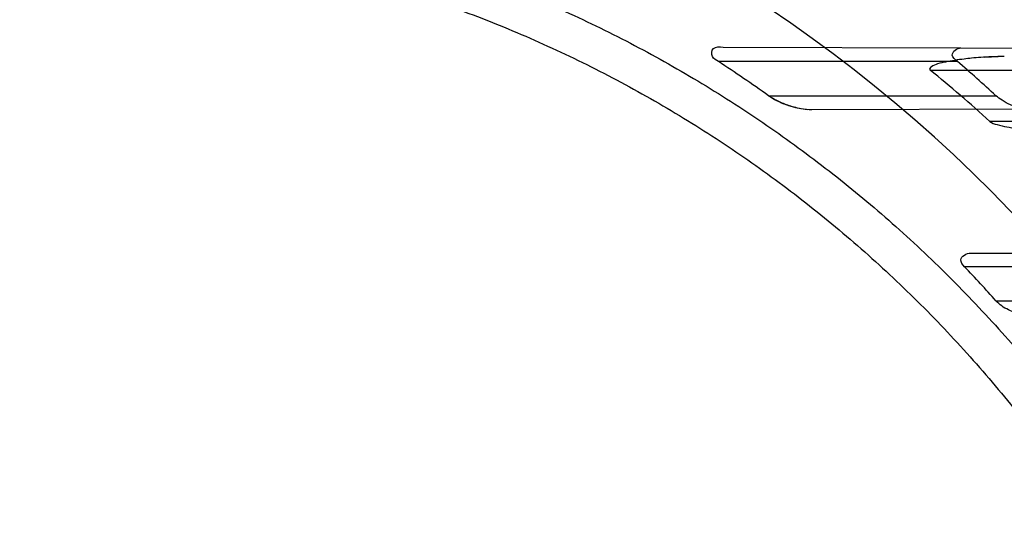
# Model space of a CAD drawing. Header units: millimetres. Extents: x 0 to 297, y 0 to 210.
# Tile 102 of 256: x 146.8416 to 147.0144, y 93.1578 to 93.246. Entities that reach past the tile are written whole.
import ezdxf

# ---------------------------------------------------------------- set-up
doc = ezdxf.new("R2010")
doc.units = ezdxf.units.MM
doc.header["$LTSCALE"] = 16.335
doc.layers.get('0').update_dxf_attribs({"linetype": 'CONTINUOUS'})
for name, color, linetype in [('01_GLOBAL', 7, 'CONTINUOUS'), ('INTFCLR_1', 7, 'CONTINUOUS'), ('INTFCLR_144815', 7, 'CONTINUOUS')]:
    doc.layers.add(name, color=color, linetype=linetype)

msp = doc.modelspace()

# ---------------------------------------------------------------- linework, layer by layer
at = {"color": 7, "linetype": 'Continuous'}
msp.add_circle((147.7028034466, 92.1254639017), 2.28, dxfattribs=at)
at = {"color": 9, "linetype": 'Continuous'}
msp.add_arc((147.7028034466, 92.1254639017), 2.2507792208, 92.9674534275, 177.0325465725, dxfattribs=at)
at = {"layer": '01_GLOBAL', "color": 7, "linetype": 'Continuous'}
msp.add_circle((147.7028034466, 92.1254639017), 2.31, dxfattribs=at)
at = {"layer": 'INTFCLR_1', "color": 9, "linetype": 'Continuous'}
for p, q in [((146.9650869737, 93.2411693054), (147.0068313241, 93.2410235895)), ((147.0062236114, 93.2386316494), (146.9642364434, 93.2386316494)), ((147.0014174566, 93.2371316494), (147.0616429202, 93.2371316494)), ((146.9730278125, 93.2326316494), (147.0129698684, 93.2326316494)), ((147.0186428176, 93.2302809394), (146.9806500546, 93.2301483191)), ((147.0692219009, 93.22813164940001), (147.011885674, 93.22813164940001)), ((147.0085700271, 93.2050175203), (147.0417603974, 93.20490166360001)), ((147.0408870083, 93.2026316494), (147.007476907, 93.2026316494)), ((147.0129768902, 93.1966316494), (147.045522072, 93.1966316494))]:
    msp.add_line(p, q, dxfattribs=at)
at = {"layer": 'INTFCLR_1', "color": 6, "linetype": 'Continuous'}
msp.add_line((147.0068313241, 93.2410235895), (147.070057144, 93.24080288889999), dxfattribs=at)
at = {"layer": 'INTFCLR_1', "color": 7, "linetype": 'Continuous'}
for p, q in [((147.0109990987, 93.2393960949), (147.0133633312, 93.23948929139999)), ((146.9777816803, 93.2305604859), (146.9798257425, 93.230189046))]:
    msp.add_line(p, q, dxfattribs=at)
at = {"layer": 'INTFCLR_1', "color": 6, "linetype": 'Continuous'}
for centre, radius, start, end in [((146.8326356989, 93.03763164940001), 0.3620710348, 270, 90.00000002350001), ((146.8326356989, 93.03763164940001), 0.3440948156, 270, 90.00000002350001), ((146.8332202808, 93.0372223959), 0.2402726, 54.4177903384, 56.95610922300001), ((146.8331055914, 93.0371892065), 0.2656104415, 47.3768588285, 49.3245008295), ((146.8406953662, 93.0396023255), 0.2546555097, 47.7596051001, 50.8660631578), ((146.8330163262, 93.03718912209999), 0.2404323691, 41.5404913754, 43.4802280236)]:
    msp.add_arc(centre, radius, start, end, dxfattribs=at)
at = {"layer": 'INTFCLR_1', "color": 9, "linetype": 'Continuous'}
msp.add_arc((146.8326356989, 93.03763164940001), 0.2529307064, 22.4933176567, 89.9999999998, dxfattribs=at)
at = {"layer": 'INTFCLR_1', "color": 6, "linetype": 'Continuous'}
for points, knots in [([(146.8326356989, 93.267698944), (146.8348936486, 93.26779514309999), (146.8394126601, 93.267920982), (146.8461935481, 93.2679098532), (146.8529711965, 93.2676988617), (146.859739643, 93.2672881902), (146.866493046, 93.2666781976), (146.8732255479, 93.265869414), (146.8799313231, 93.26486253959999), (146.8866045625, 93.2636584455), (146.8932394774, 93.2622581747), (146.8998303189, 93.2606629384), (146.9063713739, 93.2588741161), (146.912856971, 93.256893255), (146.9192814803, 93.2547220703), (146.9256393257, 93.2523624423), (146.9319249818, 93.24981641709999), (146.9381330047, 93.2470861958), (146.9442580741, 93.24417411), (146.9502947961, 93.2410827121), (146.9562380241, 93.2378146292), (146.9620824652, 93.2343727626), (146.9678231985, 93.2307599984), (146.973455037, 93.2269795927), (146.9789732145, 93.22303474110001), (146.9843727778, 93.21892898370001), (146.989649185, 93.2146657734), (146.9947977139, 93.21024892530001), (146.9998140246, 93.2056821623), (147.0046936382, 93.20096956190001), (147.0094324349, 93.19611510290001), (147.0140261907, 93.19112311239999), (147.018471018, 93.18599781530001), (147.0227629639, 93.18074377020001), (147.026898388, 93.175365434), (147.0308736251, 93.16986757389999), (147.0346852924, 93.16425486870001), (147.0383300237, 93.1585322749), (147.0418047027, 93.1527046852), (147.0451062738, 93.14677722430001), (147.0482319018, 93.1407549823), (147.0511788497, 93.1346432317), (147.0539445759, 93.12844724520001), (147.0565266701, 93.12217241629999), (147.0589228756, 93.1158242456), (147.0603950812, 93.1115467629), (147.0610994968, 93.10939776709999)], [0, 0, 0, 0, 0.0227205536, 0.0454410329, 0.06816134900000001, 0.09088163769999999, 0.1136018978, 0.1363221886, 0.1590426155, 0.1817632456, 0.2044840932, 0.2272051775, 0.2499266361, 0.2726484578, 0.2953706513, 0.3180932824, 0.3408163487, 0.363539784, 0.3862638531, 0.4089891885, 0.4317141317, 0.4544408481, 0.4771673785, 0.4998953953, 0.5226228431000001, 0.5453516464, 0.5680799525, 0.5908095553, 0.6135387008, 0.6362690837, 0.6589990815, 0.6817302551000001, 0.7044610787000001, 0.7271930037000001, 0.7499246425, 0.7726572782, 0.7953897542, 0.8181230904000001, 0.8408563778, 0.8635903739, 0.8863244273, 0.90905904, 0.9317938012, 0.9545290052, 0.9772643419, 1, 1, 1, 1]), ([(146.8326356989, 93.2611850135), (146.8370934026, 93.2613679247), (146.8460221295, 93.2614662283), (146.8593965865, 93.260813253), (146.8727322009, 93.2593570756), (146.8860227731, 93.25709220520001), (146.8991901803, 93.2540186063), (146.9119493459, 93.2502127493), (146.9244276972, 93.24567473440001), (146.9366204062, 93.24040866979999), (146.9486732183, 93.2343158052), (146.9603342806, 93.2275074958), (146.9715563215, 93.22001275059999), (146.9823021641, 93.2118590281), (146.9925323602, 93.2030766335), (147.0022137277, 93.1936954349), (147.0113088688, 93.18375337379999), (147.0197869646, 93.17328453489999), (147.0276126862, 93.16233547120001), (147.0347635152, 93.1509416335), (147.0412169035, 93.13913965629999), (147.0469483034, 93.1269747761), (147.0519351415, 93.11449862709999), (147.0561630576, 93.1017520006), (147.0596198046, 93.0887741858), (147.062293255, 93.0756097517), (147.0641729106, 93.0623087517), (147.065251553, 93.04892494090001), (147.0655262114, 93.03551435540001), (147.0649983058, 93.02212437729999), (147.0636720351, 93.0087991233), (147.0615523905, 92.9955783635), (147.0586468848, 92.98250788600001), (147.0549655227, 92.9696336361), (147.0505224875, 92.9570052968), (147.0453357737, 92.94467244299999), (147.0394268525, 92.9326809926), (147.0328159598, 92.9210679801), (147.025529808, 92.9098785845), (147.017595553, 92.8991515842), (147.0090432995, 92.8889235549), (146.9998957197, 92.87922094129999), (146.990192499, 92.87008647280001), (146.9799629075, 92.86154562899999), (146.9692487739, 92.85363234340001), (146.9580859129, 92.8463733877), (146.946519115, 92.8397956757), (146.9346012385, 92.8339262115), (146.9226185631, 92.82888482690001), (146.9109496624, 92.82474710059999), (146.9001136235, 92.8215446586), (146.890303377, 92.81915042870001), (146.8815652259, 92.81740428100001), (146.8732657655, 92.81606653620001), (146.8646870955, 92.81500471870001), (146.8551490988, 92.8142133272), (146.8443424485, 92.81380665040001), (146.8367080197, 92.8139111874), (146.8326356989, 92.81407828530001)], [0, 0, 0, 0, 0.0185657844, 0.0371317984, 0.05569073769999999, 0.0743563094, 0.09320240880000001, 0.1119235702, 0.129729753, 0.1484268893, 0.1671582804, 0.1858963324, 0.2045840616, 0.2232805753, 0.241995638, 0.2606572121, 0.2793460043, 0.298034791, 0.3166822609, 0.3353170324, 0.3539796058, 0.3726237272, 0.3912431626, 0.4098577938, 0.4284754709, 0.4470981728, 0.4657246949, 0.4843423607, 0.5029403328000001, 0.5215094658, 0.5400731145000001, 0.5586325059, 0.5771954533, 0.5957587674, 0.6143211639, 0.6328711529, 0.651401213, 0.6699184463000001, 0.6884460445, 0.7069331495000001, 0.7254085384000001, 0.7438945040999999, 0.7623917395, 0.7808314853, 0.7993176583, 0.8177869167, 0.8362093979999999, 0.8546575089, 0.8730374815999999, 0.8902753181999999, 0.9061521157, 0.9200376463, 0.9322836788, 0.9432240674, 0.9550134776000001, 0.9682465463, 0.9830392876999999, 1, 1, 1, 1]), ([(146.9642364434, 93.2386316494), (146.9638576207, 93.2388780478), (146.9629063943, 93.2392946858), (146.963137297, 93.24139537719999), (146.9645061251, 93.24117133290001), (146.9650869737, 93.2411693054)], [0, 0, 0, 0, 0.2999129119, 0.6145102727, 1, 1, 1, 1]), ([(147.0062236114, 93.2386316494), (147.0058535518, 93.2389496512), (147.0046113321, 93.239859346), (147.006172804, 93.2410258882), (147.0068313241, 93.2410235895)], [0, 0, 0, 0, 0.425595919, 1, 1, 1, 1]), ([(147.0186428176, 93.2302809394), (147.0181738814, 93.2302793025), (147.0170951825, 93.2304471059), (147.0155448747, 93.23098310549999), (147.0141113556, 93.2317330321), (147.0132989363, 93.2323287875), (147.0129698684, 93.2326316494)], [0, 0, 0, 0, 0.2252889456, 0.518936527, 0.7851426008, 1, 1, 1, 1]), ([(147.007476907, 93.2026316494), (147.0071563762, 93.2029696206), (147.0061594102, 93.2041338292), (147.0078601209, 93.2050199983), (147.0085700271, 93.2050175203)], [0, 0, 0, 0, 0.3961831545, 1, 1, 1, 1]), ([(147.0181954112, 93.1942793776), (147.0176423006, 93.1942774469), (147.0165894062, 93.19446998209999), (147.0147786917, 93.19517362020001), (147.0135704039, 93.19596169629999), (147.0129768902, 93.1966316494)], [0, 0, 0, 0, 0.2841362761, 0.5402155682, 1, 1, 1, 1])]:
    msp.add_open_spline(points, degree=3, knots=knots, dxfattribs=at)
at = {"layer": 'INTFCLR_1', "color": 7, "linetype": 'Continuous'}
for points, knots in [([(147.0144402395, 93.2394970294), (147.0136875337, 93.23949843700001), (147.0123032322, 93.239473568), (147.0103911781, 93.239364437), (147.0087888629, 93.2392273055), (147.0072677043, 93.2390542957), (147.0057662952, 93.23885700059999), (147.0041222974, 93.2385304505), (147.0028991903, 93.23835906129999), (147.000984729, 93.2374990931), (147.0014174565, 93.23713164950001)], [0, 0, 0, 0, 0.167172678, 0.307426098, 0.4251319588, 0.5247094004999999, 0.6460534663, 0.7674440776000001, 0.8739195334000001, 1, 1, 1, 1]), ([(146.9806500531, 93.230148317), (146.980008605, 93.2301421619), (146.9785663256, 93.2303301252), (146.9764964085, 93.2308942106), (146.9745862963, 93.23168050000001), (146.9734838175, 93.23230298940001), (146.973027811, 93.2326316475)], [0, 0, 0, 0, 0.2373221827, 0.5340308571, 0.7920439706, 1, 1, 1, 1]), ([(146.9730278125, 93.2326316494), (146.9734726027, 93.23232360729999), (146.9744828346, 93.2317311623), (146.9760875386, 93.2310591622), (146.977229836, 93.2307013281), (146.9777816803, 93.2305604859)], [0, 0, 0, 0, 0.311640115, 0.6719496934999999, 1, 1, 1, 1]), ([(147.011885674, 93.22813164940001), (147.0122505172, 93.2278235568), (147.0133073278, 93.2275239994), (147.0148783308, 93.2271517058), (147.0164952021, 93.22687261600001), (147.0181012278, 93.22662760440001), (147.0197976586, 93.2264058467), (147.0218140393, 93.22617952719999), (147.0237257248, 93.2260108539), (147.0254729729, 93.22589736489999), (147.0269739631, 93.22582898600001), (147.0280211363, 93.2258169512), (147.0285676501, 93.22581558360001)], [0, 0, 0, 0, 0.0846213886, 0.1862917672, 0.2898070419, 0.3742034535, 0.4744309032, 0.5928833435, 0.7337731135, 0.8144531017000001, 0.903153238, 1, 1, 1, 1])]:
    msp.add_open_spline(points, degree=3, knots=knots, dxfattribs=at)
at = {"layer": 'INTFCLR_144815', "color": 6, "linetype": 'Continuous'}
for radius in [0.3828680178, 0.364857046]:
    msp.add_circle((146.8326356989, 93.03763164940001), radius, dxfattribs=at)
for radius, start, end in [(0.5278075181, 313.9937911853, 154.5150993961), (0.5060455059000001, 71.6563998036, 156.0440844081), (0.4979109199, 70.9981667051, 162.0018332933), (0.49294334, 282.2440355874, 71.2863570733), (0.3966228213, 45.0000000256, 314.9999999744), (0.3959130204, 44.99999995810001, 315.0000000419), (0.3953393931, 44.99999997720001, 315.0000000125), (0.3574013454, 25.6072723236, 64.3927276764), (0.3393903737, 27.0737153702, 62.92628462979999)]:
    msp.add_arc((146.8326356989, 93.03763164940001), radius, start, end, dxfattribs=at)
at = {"layer": 'INTFCLR_144815', "color": 9, "linetype": 'Continuous'}
msp.add_arc((146.8326356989, 93.03763164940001), 0.4958612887, 70.768222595, 162.2317774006, dxfattribs=at)

doc.saveas('drawing.dxf')
